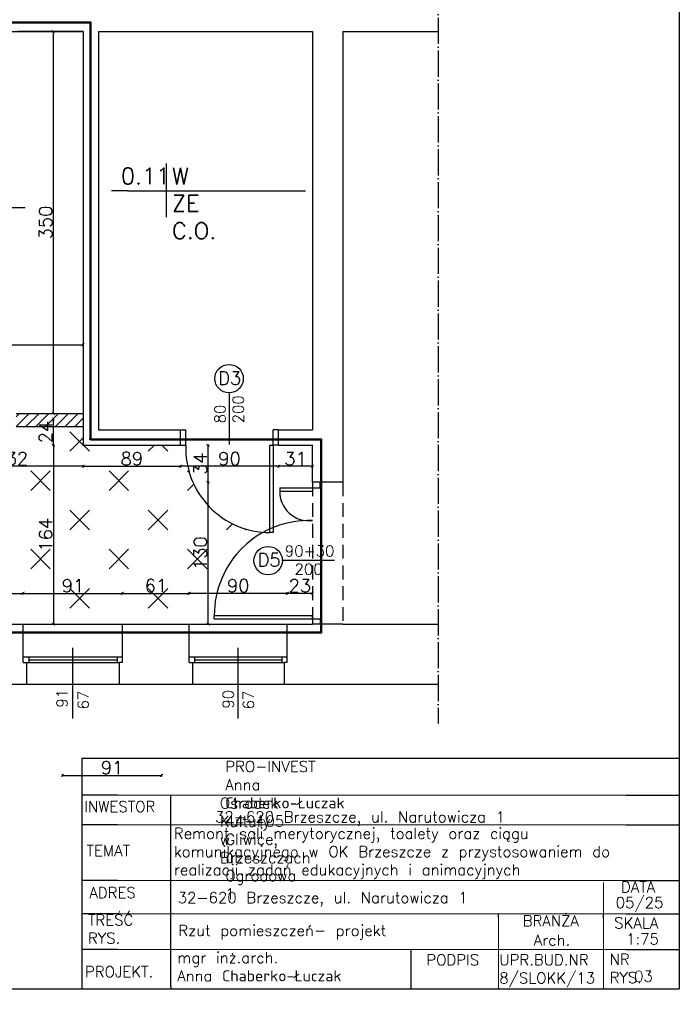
# Model space of a CAD drawing. Header units: millimetres. Extents: x -155361 to 49141, y -33787 to 6941.
# Tile 19 of 44: x -26194 to -25590, y 4365 to 5267. Entities that reach past the tile are written whole.
import ezdxf

# ---------------------------------------------------------------- set-up
doc = ezdxf.new("R2010")
doc.units = ezdxf.units.MM
doc.linetypes.add('ACAD_ISO04W100', pattern=[30, 24, -3, 0, -3])
doc.linetypes.add('DASHED', pattern=[19.05, 12.7, -6.35])
doc.layers.add('P', color=250, linetype='Continuous', lineweight=100)
doc.styles.add('Opisowy', font='txt.shx')
doc.styles.get("Standard").update_dxf_attribs({"font": 'txt.shx'})
doc.dimstyles.new('ISO-25', dxfattribs={"dimtxt": 12, "dimasz": 3, "dimexe": 1, "dimexo": 1, "dimgap": 1, "dimtad": 1, "dimdec": 0, "dimtxsty": 'Opisowy', "dimblk": 'ARCHTICK', "dimcen": 2.5, "dimadec": 0, "dimazin": 0, "dimtfac": 1, "dimtdec": 0, "dimtmove": 0, "dimatfit": 3, "dimldrblk": 'ARCHTICK', "dimfxl": 1, "dimfxlon": 1, "dimarcsym": 0})

# ---------------------------------------------------------------- blocks, each defined once
blk = doc.blocks.new('_ArchTick')
at = {"color": 0, "linetype": 'ByBlock', "const_width": 0.15}
blk.add_lwpolyline([(-0.5, -0.5), (0.5, 0.5)], dxfattribs=at)
blk = doc.blocks.new('*D11562')
at = {"color": 0, "lineweight": -2}
for p, q in [((-26267.9, 4859.07), (-26267.9, 4857.07)), ((-26135.9, 4858.07), (-26267.9, 4858.07)), ((-26135.9, 4859.07), (-26135.9, 4857.07))]:
    blk.add_line(p, q, dxfattribs=at)
at = {"layer": 'Defpoints', "color": 0}
for p in [(-26267.9, 4914.62), (-26135.9, 4914.62), (-26267.9, 4858.07)]:
    blk.add_point(p, dxfattribs=at)
at = {"color": 0, "lineweight": -2, "xscale": 3, "yscale": 3, "zscale": 3, "rotation": 180}
blk.add_blockref('_ArchTick', (-26267.9, 4858.07), dxfattribs=at)
at = {"color": 0, "lineweight": -2, "xscale": 3, "yscale": 3, "zscale": 3}
blk.add_blockref('_ArchTick', (-26135.9, 4858.07), dxfattribs=at)
at = {"color": 0, "insert": (-26201.9, 4865.07), "char_height": 12, "attachment_point": 5, "style": 'Opisowy'}
blk.add_mtext('132', dxfattribs=at)
blk = doc.blocks.new('*D11613')
at = {"color": 0, "lineweight": -2}
for p, q in [((-26245.93, 4740.69), (-26245.93, 4742.69)), ((-26245.93, 4741.69), (-26190.93, 4741.69)), ((-26190.93, 4740.69), (-26190.93, 4742.69))]:
    blk.add_line(p, q, dxfattribs=at)
at = {"layer": 'Defpoints', "color": 0}
for p in [(-26190.93, 4741.69), (-26245.93, 4707.94), (-26190.93, 4707.94)]:
    blk.add_point(p, dxfattribs=at)
at = {"color": 0, "lineweight": -2, "xscale": 3, "yscale": 3, "zscale": 3, "rotation": 180}
blk.add_blockref('_ArchTick', (-26245.93, 4741.69), dxfattribs=at)
at = {"color": 0, "lineweight": -2, "xscale": 3, "yscale": 3, "zscale": 3}
blk.add_blockref('_ArchTick', (-26190.93, 4741.69), dxfattribs=at)
at = {"color": 0, "insert": (-26218.43, 4748.69), "char_height": 12, "attachment_point": 5, "style": 'Opisowy'}
blk.add_mtext('55', dxfattribs=at)
blk = doc.blocks.new('*D11614')
at = {"color": 0, "lineweight": -2}
for p, q in [((-26190.93, 4740.69), (-26190.93, 4742.69)), ((-26190.93, 4741.69), (-26099.93, 4741.69)), ((-26099.93, 4740.69), (-26099.93, 4742.69))]:
    blk.add_line(p, q, dxfattribs=at)
at = {"layer": 'Defpoints', "color": 0}
for p in [(-26099.93, 4741.69), (-26190.93, 4713.18), (-26099.93, 4713.18)]:
    blk.add_point(p, dxfattribs=at)
at = {"color": 0, "lineweight": -2, "xscale": 3, "yscale": 3, "zscale": 3, "rotation": 180}
blk.add_blockref('_ArchTick', (-26190.93, 4741.69), dxfattribs=at)
at = {"color": 0, "lineweight": -2, "xscale": 3, "yscale": 3, "zscale": 3}
blk.add_blockref('_ArchTick', (-26099.93, 4741.69), dxfattribs=at)
at = {"color": 0, "insert": (-26145.43, 4748.69), "char_height": 12, "attachment_point": 5, "style": 'Opisowy'}
blk.add_mtext('91', dxfattribs=at)
blk = doc.blocks.new('*D11615')
at = {"color": 0, "lineweight": -2}
for p, q in [((-26099.93, 4740.69), (-26099.93, 4742.69)), ((-26099.93, 4741.69), (-26038.93, 4741.69)), ((-26038.93, 4740.69), (-26038.93, 4742.69))]:
    blk.add_line(p, q, dxfattribs=at)
at = {"layer": 'Defpoints', "color": 0}
for p in [(-26038.93, 4741.69), (-26099.93, 4711.87), (-26038.93, 4711.87)]:
    blk.add_point(p, dxfattribs=at)
at = {"color": 0, "lineweight": -2, "xscale": 3, "yscale": 3, "zscale": 3, "rotation": 180}
blk.add_blockref('_ArchTick', (-26099.93, 4741.69), dxfattribs=at)
at = {"color": 0, "lineweight": -2, "xscale": 3, "yscale": 3, "zscale": 3}
blk.add_blockref('_ArchTick', (-26038.93, 4741.69), dxfattribs=at)
at = {"color": 0, "insert": (-26069.43, 4748.69), "char_height": 12, "attachment_point": 5, "style": 'Opisowy'}
blk.add_mtext('61', dxfattribs=at)
blk = doc.blocks.new('*D11616')
at = {"color": 0, "lineweight": -2}
for p, q in [((-26038.93, 4740.69), (-26038.93, 4742.69)), ((-25948.93, 4741.69), (-26038.93, 4741.69)), ((-25948.93, 4740.69), (-25948.93, 4742.69))]:
    blk.add_line(p, q, dxfattribs=at)
at = {"layer": 'Defpoints', "color": 0}
for p in [(-26038.93, 4741.69), (-26038.93, 4713.37), (-25948.93, 4713.37)]:
    blk.add_point(p, dxfattribs=at)
at = {"color": 0, "lineweight": -2, "xscale": 3, "yscale": 3, "zscale": 3, "rotation": 180}
blk.add_blockref('_ArchTick', (-26038.93, 4741.69), dxfattribs=at)
at = {"color": 0, "lineweight": -2, "xscale": 3, "yscale": 3, "zscale": 3}
blk.add_blockref('_ArchTick', (-25948.93, 4741.69), dxfattribs=at)
at = {"color": 0, "insert": (-25993.93, 4748.69), "char_height": 12, "attachment_point": 5, "style": 'Opisowy'}
blk.add_mtext('90', dxfattribs=at)
blk = doc.blocks.new('*D11617')
at = {"color": 0, "lineweight": -2}
for p, q in [((-25948.93, 4740.69), (-25948.93, 4742.69)), ((-25925.93, 4741.69), (-25948.93, 4741.69)), ((-25925.93, 4740.69), (-25925.93, 4742.69))]:
    blk.add_line(p, q, dxfattribs=at)
at = {"layer": 'Defpoints', "color": 0}
for p in [(-25948.93, 4741.69), (-25948.93, 4720.89), (-25925.93, 4720.89)]:
    blk.add_point(p, dxfattribs=at)
at = {"color": 0, "lineweight": -2, "xscale": 3, "yscale": 3, "zscale": 3, "rotation": 180}
blk.add_blockref('_ArchTick', (-25948.93, 4741.69), dxfattribs=at)
at = {"color": 0, "lineweight": -2, "xscale": 3, "yscale": 3, "zscale": 3}
blk.add_blockref('_ArchTick', (-25925.93, 4741.69), dxfattribs=at)
at = {"color": 0, "insert": (-25937.43, 4748.69), "char_height": 12, "attachment_point": 5, "style": 'Opisowy'}
blk.add_mtext('23', dxfattribs=at)
blk = doc.blocks.new('*D11619')
at = {"color": 0, "lineweight": -2}
for p, q in [((-26164.44, 5256.41), (-26164.44, 5256.41)), ((-26163.44, 5256.41), (-26163.44, 4906.41)), ((-26164.44, 4906.41), (-26164.44, 4906.41))]:
    blk.add_line(p, q, dxfattribs=at)
at = {"layer": 'Defpoints', "color": 0}
for p in [(-26163.44, 5256.41), (-26163.44, 4906.41), (-26163.44, 4906.41)]:
    blk.add_point(p, dxfattribs=at)
at = {"color": 0, "lineweight": -2, "xscale": 3, "yscale": 3, "zscale": 3}
for p, rotation in [((-26163.44, 5256.41), 90), ((-26163.44, 4906.41), -90.00000000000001)]:
    blk.add_blockref('_ArchTick', p, dxfattribs=dict(at, rotation=rotation))
at = {"color": 0, "insert": (-26170.44, 5081.41), "char_height": 12, "attachment_point": 5, "rotation": 90, "style": 'Opisowy'}
blk.add_mtext('350', dxfattribs=at)
blk = doc.blocks.new('*D11620')
at = {"color": 0, "lineweight": -2}
for p, q in [((-26164.35, 4901.41), (-26164.35, 4901.41)), ((-26163.35, 4877.41), (-26163.35, 4901.41)), ((-26164.35, 4877.41), (-26164.35, 4877.41))]:
    blk.add_line(p, q, dxfattribs=at)
at = {"layer": 'Defpoints', "color": 0}
for p in [(-26163.35, 4901.41), (-26163.35, 4901.41), (-26163.35, 4877.41)]:
    blk.add_point(p, dxfattribs=at)
at = {"color": 0, "lineweight": -2, "xscale": 3, "yscale": 3, "zscale": 3}
for p, rotation in [((-26163.35, 4901.41), 90), ((-26163.35, 4877.41), -90.00000000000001)]:
    blk.add_blockref('_ArchTick', p, dxfattribs=dict(at, rotation=rotation))
at = {"color": 0, "insert": (-26170.35, 4889.41), "char_height": 12, "attachment_point": 5, "rotation": 90, "style": 'Opisowy'}
blk.add_mtext('24', dxfattribs=at)
blk = doc.blocks.new('*D11621')
at = {"color": 0, "lineweight": -2}
for p, q in [((-26162.35, 4877.41), (-26164.35, 4877.41)), ((-26163.35, 4877.41), (-26163.35, 4713.41)), ((-26162.35, 4713.41), (-26164.35, 4713.41))]:
    blk.add_line(p, q, dxfattribs=at)
at = {"layer": 'Defpoints', "color": 0}
for p in [(-26135.93, 4877.41), (-26163.35, 4713.41), (-26135.93, 4713.41)]:
    blk.add_point(p, dxfattribs=at)
at = {"color": 0, "lineweight": -2, "xscale": 3, "yscale": 3, "zscale": 3}
for p, rotation in [((-26163.35, 4877.41), 90), ((-26163.35, 4713.41), -90.00000000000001)]:
    blk.add_blockref('_ArchTick', p, dxfattribs=dict(at, rotation=rotation))
at = {"color": 0, "insert": (-26170.35, 4795.41), "char_height": 12, "attachment_point": 5, "rotation": 90, "style": 'Opisowy'}
blk.add_mtext('164', dxfattribs=at)
blk = doc.blocks.new('*D11622')
at = {"color": 0, "lineweight": -2}
for p, q in [((-26020.68, 4877.41), (-26022.68, 4877.41)), ((-26021.68, 4877.41), (-26021.68, 4843.41)), ((-26020.68, 4843.41), (-26022.68, 4843.41))]:
    blk.add_line(p, q, dxfattribs=at)
at = {"layer": 'Defpoints', "color": 0}
for p in [(-25971.29, 4877.41), (-26021.68, 4843.41), (-25971.29, 4843.41)]:
    blk.add_point(p, dxfattribs=at)
at = {"color": 0, "lineweight": -2, "xscale": 3, "yscale": 3, "zscale": 3}
for p, rotation in [((-26021.68, 4877.41), 90), ((-26021.68, 4843.41), -90.00000000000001)]:
    blk.add_blockref('_ArchTick', p, dxfattribs=dict(at, rotation=rotation))
at = {"color": 0, "insert": (-26028.68, 4860.41), "char_height": 12, "attachment_point": 5, "rotation": 90, "style": 'Opisowy'}
blk.add_mtext('34', dxfattribs=at)
blk = doc.blocks.new('*D11623')
at = {"color": 0, "lineweight": -2}
for p, q in [((-26020.68, 4843.41), (-26022.68, 4843.41)), ((-26021.68, 4843.41), (-26021.68, 4713.41)), ((-26020.68, 4713.41), (-26022.68, 4713.41))]:
    blk.add_line(p, q, dxfattribs=at)
at = {"layer": 'Defpoints', "color": 0}
for p in [(-25971.29, 4843.41), (-26021.68, 4713.41), (-25971.29, 4713.41)]:
    blk.add_point(p, dxfattribs=at)
at = {"color": 0, "lineweight": -2, "xscale": 3, "yscale": 3, "zscale": 3}
for p, rotation in [((-26021.68, 4843.41), 90), ((-26021.68, 4713.41), -90.00000000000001)]:
    blk.add_blockref('_ArchTick', p, dxfattribs=dict(at, rotation=rotation))
at = {"color": 0, "insert": (-26028.68, 4778.41), "char_height": 12, "attachment_point": 5, "rotation": 90, "style": 'Opisowy'}
blk.add_mtext('130', dxfattribs=at)
blk = doc.blocks.new('*D11653')
at = {"color": 0, "lineweight": -2}
for p, q in [((-26376.93, 4968.19), (-26376.93, 4970.19)), ((-26135.93, 4968.19), (-26135.93, 4970.19)), ((-26376.93, 4969.19), (-26135.93, 4969.19))]:
    blk.add_line(p, q, dxfattribs=at)
at = {"layer": 'Defpoints', "color": 0}
for p in [(-26135.93, 4969.19), (-26376.93, 4907.26), (-26135.93, 4907.26)]:
    blk.add_point(p, dxfattribs=at)
at = {"color": 0, "lineweight": -2, "xscale": 3, "yscale": 3, "zscale": 3, "rotation": 180}
blk.add_blockref('_ArchTick', (-26376.93, 4969.19), dxfattribs=at)
at = {"color": 0, "lineweight": -2, "xscale": 3, "yscale": 3, "zscale": 3}
blk.add_blockref('_ArchTick', (-26135.93, 4969.19), dxfattribs=at)
at = {"color": 0, "insert": (-26256.43, 4976.19), "char_height": 12, "attachment_point": 5, "style": 'Opisowy'}
blk.add_mtext('241', dxfattribs=at)
blk = doc.blocks.new('*D11654')
at = {"color": 0, "lineweight": -2}
for p, q in [((-26155.09, 4573.96), (-26155.09, 4575.96)), ((-26155.09, 4574.96), (-26064.09, 4574.96)), ((-26064.09, 4573.96), (-26064.09, 4575.96))]:
    blk.add_line(p, q, dxfattribs=at)
at = {"layer": 'Defpoints', "color": 0}
for p in [(-26064.09, 4574.96), (-26155.09, 4546.45), (-26064.09, 4546.45)]:
    blk.add_point(p, dxfattribs=at)
at = {"color": 0, "lineweight": -2, "xscale": 3, "yscale": 3, "zscale": 3, "rotation": 180}
blk.add_blockref('_ArchTick', (-26155.09, 4574.96), dxfattribs=at)
at = {"color": 0, "lineweight": -2, "xscale": 3, "yscale": 3, "zscale": 3}
blk.add_blockref('_ArchTick', (-26064.09, 4574.96), dxfattribs=at)
at = {"color": 0, "insert": (-26109.59, 4581.96), "char_height": 12, "attachment_point": 5, "style": 'Opisowy'}
blk.add_mtext('91', dxfattribs=at)
blk = doc.blocks.new('*D11658')
at = {"color": 0, "lineweight": -2}
for p, q in [((-26135.93, 4859.07), (-26135.93, 4857.07)), ((-26135.93, 4858.07), (-26046.93, 4858.07)), ((-26046.93, 4859.07), (-26046.93, 4857.07))]:
    blk.add_line(p, q, dxfattribs=at)
at = {"layer": 'Defpoints', "color": 0}
for p in [(-26135.93, 4877.41), (-26046.93, 4877.41), (-26046.93, 4858.07)]:
    blk.add_point(p, dxfattribs=at)
at = {"color": 0, "lineweight": -2, "xscale": 3, "yscale": 3, "zscale": 3, "rotation": 180}
blk.add_blockref('_ArchTick', (-26135.93, 4858.07), dxfattribs=at)
at = {"color": 0, "lineweight": -2, "xscale": 3, "yscale": 3, "zscale": 3}
blk.add_blockref('_ArchTick', (-26046.93, 4858.07), dxfattribs=at)
at = {"color": 0, "insert": (-26091.43, 4865.07), "char_height": 12, "attachment_point": 5, "style": 'Opisowy'}
blk.add_mtext('89', dxfattribs=at)
blk = doc.blocks.new('*D11659')
at = {"color": 0, "lineweight": -2}
for p, q in [((-26046.93, 4859.07), (-26046.93, 4857.07)), ((-25956.93, 4858.07), (-26046.93, 4858.07)), ((-25956.93, 4859.07), (-25956.93, 4857.07))]:
    blk.add_line(p, q, dxfattribs=at)
at = {"layer": 'Defpoints', "color": 0}
for p in [(-26046.93, 4877.41), (-25956.93, 4877.41), (-26046.93, 4858.07)]:
    blk.add_point(p, dxfattribs=at)
at = {"color": 0, "lineweight": -2, "xscale": 3, "yscale": 3, "zscale": 3, "rotation": 180}
blk.add_blockref('_ArchTick', (-26046.93, 4858.07), dxfattribs=at)
at = {"color": 0, "lineweight": -2, "xscale": 3, "yscale": 3, "zscale": 3}
blk.add_blockref('_ArchTick', (-25956.93, 4858.07), dxfattribs=at)
at = {"color": 0, "insert": (-26001.93, 4865.07), "char_height": 12, "attachment_point": 5, "style": 'Opisowy'}
blk.add_mtext('90', dxfattribs=at)
blk = doc.blocks.new('*D11660')
at = {"color": 0, "lineweight": -2}
for p, q in [((-25956.93, 4859.07), (-25956.93, 4857.07)), ((-25925.93, 4858.07), (-25956.93, 4858.07)), ((-25925.93, 4859.07), (-25925.93, 4857.07))]:
    blk.add_line(p, q, dxfattribs=at)
at = {"layer": 'Defpoints', "color": 0}
for p in [(-25956.93, 4877.41), (-25925.93, 4877.41), (-25956.93, 4858.07)]:
    blk.add_point(p, dxfattribs=at)
at = {"color": 0, "lineweight": -2, "xscale": 3, "yscale": 3, "zscale": 3, "rotation": 180}
blk.add_blockref('_ArchTick', (-25956.93, 4858.07), dxfattribs=at)
at = {"color": 0, "lineweight": -2, "xscale": 3, "yscale": 3, "zscale": 3}
blk.add_blockref('_ArchTick', (-25925.93, 4858.07), dxfattribs=at)
at = {"color": 0, "insert": (-25941.43, 4865.07), "char_height": 12, "attachment_point": 5, "style": 'Opisowy'}
blk.add_mtext('31', dxfattribs=at)

msp = doc.modelspace()

# ---------------------------------------------------------------- hatches: boundary and pattern name
h = msp.add_hatch()
h.set_pattern_fill('CROSS', color=256, scale=2, style=0)
h.set_pattern_definition([(45, (-1326.827, 5769.8), (-35.92102, 35.92102), [25.4, -25.4]), (135, (-1308.87, 5769.8), (-35.92102, -35.92102), [25.4, -25.4])])
h.paths.add_polyline_path([(-26956, 5156.41, 0.425207), (-26874.27, 5235.14), (-26874.27, 5238.14), (-26956, 5238.14), (-26956, 5241.14), (-26941.93, 5241.14), (-26936.33, 5241.14), (-26936.33, 5276.41), (-26804.93, 5276.41), (-26804.93, 5257.41), (-26777.05, 5257.41), (-26712.05, 5257.41), (-26692.93, 5257.41), (-26692.93, 4827.41), (-26651.93, 4827.41), (-26651.93, 4894.41), (-26645.36, 4894.41), (-26645.36, 4827.41), (-26645.36, 4713.41), (-26651.93, 4713.41), (-26651.93, 4732.41), (-26692.93, 4732.41), (-26692.93, 4713.41), (-26941.93, 4713.41), (-26941.93, 4729.41), (-26956, 4729.41), (-26956, 4732.41), (-26872, 4732.41), (-26872, 4735.41, 0.403604), (-26956, 4816.41), (-26956, 4819.41), (-26941.93, 4819.41), (-26941.93, 4827.41), (-26816.93, 4827.41), (-26812.01, 4827.41), (-26810.93, 4827.41), (-26804.93, 4827.41), (-26804.93, 5154.41), (-26810.93, 5154.41), (-26812.01, 5154.41), (-26816.93, 5154.41), (-26956, 5154.41)])
h.paths.add_polyline_path([(-26856.12, 5196.38), (-26840.46, 5180.93), (-26840.46, 5196.38)], flags=16)
h.paths.add_polyline_path([(-26637.7, 4894.41), (-26498.93, 4894.41), (-26493.93, 4894.41, 0.424176), (-26406.93, 4804.41), (-26403.93, 4804.41), (-26403.93, 4894.41), (-26398.93, 4894.41), (-26287.43, 4894.41), (-26282.43, 4894.41), (-26282.43, 4906.41), (-26240.25, 4906.41), (-26205.43, 4906.41), (-26202.43, 4906.41), (-26202.43, 4894.41), (-26197.43, 4894.41), (-26135.93, 4894.41), (-26135.93, 4877.41), (-26046.93, 4877.41), (-26041.93, 4877.41, 0.40263), (-25970.91, 4797.65, 0.273252), (-26015.93, 4721.41), (-26015.93, 4718.41), (-25925.93, 4718.41), (-25925.93, 4713.41), (-25948.93, 4713.41), (-26038.93, 4713.41), (-26099.93, 4713.41), (-26113.24, 4713.41), (-26190.93, 4713.41), (-26245.93, 4713.41), (-26343.93, 4713.41), (-26395.93, 4713.41), (-26489.93, 4713.41), (-26637.7, 4713.41), (-26637.7, 4827.41)])
h.paths.add_polyline_path([(-26270.05, 4809.87), (-26254.39, 4794.42), (-26254.39, 4809.87)], flags=16)
h.paths.add_polyline_path([(-26637.7, 4965.88), (-26637.7, 4971.37), (-26611.19, 4971.37, 0.414214), (-26596.48, 4986.09, -0.081982), (-26596.48, 5022.65, 0.414214), (-26611.19, 5037.37), (-26637.7, 5037.37), (-26637.7, 5042.87), (-26581.92, 5042.86), (-26581.92, 5044.36), (-26581.92, 5045.86), (-26637.7, 5045.87), (-26637.7, 5093.92), (-26561.93, 5093.92), (-26561.93, 5183.92), (-26507.96, 5183.92), (-26507.96, 5109.11), (-26507.96, 5104.11), (-26506.43, 5104.11), (-26504.9, 5104.11), (-26504.9, 5109.11), (-26504.9, 5183.92), (-26486.6, 5183.92), (-26486.61, 5150.9), (-26486.61, 5130.9, 1), (-26450.61, 5130.9), (-26450.61, 5150.99), (-26450.6, 5183.92), (-26432.47, 5183.92), (-26432.47, 5109.2), (-26432.47, 5104.2), (-26430.93, 5104.2), (-26429.4, 5104.2), (-26429.4, 5109.2), (-26429.4, 5183.92), (-26388.93, 5183.92), (-26388.93, 4906.41), (-26398.93, 4906.41), (-26403.93, 4906.41), (-26403.93, 4894.41), (-26406.93, 4894.41), (-26406.93, 4804.41, -0.424176), (-26493.93, 4894.41), (-26493.93, 4906.41), (-26498.93, 4906.41), (-26501.96, 4906.41), (-26501.93, 4956.41), (-26551.93, 4956.41), (-26551.93, 4906.41), (-26637.7, 4906.41), (-26637.7, 4962.88), (-26581.92, 4962.87), (-26581.92, 4964.37), (-26581.92, 4965.87)])
h.paths.add_polyline_path([(-26436.4, 4943.99, -0.41467), (-26449.44, 4930.96, -2.411557)], flags=16)
h.paths.add_polyline_path([(-26884.93, 5405.41), (-26804.93, 5405.41), (-26804.93, 5408.41), (-26790.96, 5408.41), (-26790.96, 5411.3), (-26790.96, 5416.41), (-26683.93, 5416.41), (-26677.93, 5416.41), (-26533.93, 5416.41), (-26533.93, 5296.41), (-26677.93, 5296.41), (-26683.93, 5296.41), (-26715.83, 5296.41), (-26715.83, 5306.41, 1), (-26755.83, 5306.41), (-26755.83, 5296.41), (-26790.93, 5296.41), (-26790.93, 5322.41), (-26790.93, 5326.41), (-26804.93, 5326.41, -0.417903)])
h.paths.add_polyline_path([(-26823.49, 5369.88, -880.138921), (-26823.49, 5369.93, -0.001136)], flags=16)
h.paths.add_polyline_path([(-26804.93, 5276.41), (-26804.93, 5326.41, -0.417903), (-26884.93, 5405.41), (-26884.93, 5408.41), (-26804.93, 5408.41), (-26804.93, 5411.41), (-26804.93, 5431.41), (-26936.33, 5431.41), (-26936.33, 5297.41), (-26936.33, 5276.41)])
h.paths.add_polyline_path([(-26804.93, 5456.41), (-26804.93, 5577.41), (-26886.4, 5577.41, -0.159236), (-26941.93, 5559.27), (-26941.93, 5556.27), (-26936.33, 5556.27), (-26936.33, 5456.41)])
h.paths.add_polyline_path([(-26936.33, 5656.27), (-26941.93, 5656.27), (-26941.93, 5653.27), (-26847.93, 5653.27), (-26847.93, 5650.27, -0.135694), (-26862.85, 5602.41), (-26804.93, 5602.41), (-26804.93, 5667.41), (-26804.93, 5670.41, -0.324312), (-26883.94, 5723.41), (-26936.33, 5723.41)])
h.paths.add_polyline_path([(-26955.9, 5605.59), (-26955.86, 5653.27), (-26941.93, 5653.27), (-26941.93, 5650.27), (-26847.93, 5650.27, -0.135694), (-26862.85, 5602.41), (-26911.26, 5602.41, 0.056797), (-26910.98, 5604.83, 0.965246), (-26932.43, 5605.59)])
h.paths.add_polyline_path([(-26936.33, 5431.41), (-26804.93, 5431.41), (-26804.93, 5456.41), (-26936.33, 5456.41)])
h.paths.add_polyline_path([(-26955.92, 5577.41), (-26955.9, 5602.41), (-26932.18, 5602.41, 0.795396), (-26911.26, 5602.41), (-26862.85, 5602.41, -0.092069), (-26886.4, 5577.41)])
h.paths.add_polyline_path([(-26804.93, 5577.41), (-26804.93, 5602.41), (-26862.85, 5602.41, -0.092069), (-26886.4, 5577.41)])
h.paths.add_polyline_path([(-26218.9, 4874.07), (-26218.9, 4856.07), (-26184.9, 4856.07), (-26184.9, 4874.07)], flags=8)
h.paths.add_polyline_path([(-26156.43, 4757.69), (-26156.43, 4739.69), (-26134.43, 4739.69), (-26134.43, 4757.69)], flags=8)
h.paths.add_polyline_path([(-26179.35, 4876.41), (-26161.35, 4876.41), (-26161.35, 4902.41), (-26179.35, 4902.41)], flags=24)
h.paths.add_polyline_path([(-26890.43, 5676.25), (-26890.43, 5658.25), (-26856.43, 5658.25), (-26856.43, 5676.25)], flags=24)
h.paths.add_polyline_path([(-26328.88, 4874.07), (-26328.88, 4856.07), (-26302.88, 4856.07), (-26302.88, 4874.07)], flags=8)
h.paths.add_polyline_path([(-26763.9, 4874.07), (-26763.9, 4856.07), (-26733.9, 4856.07), (-26733.9, 4874.07)], flags=8)
h.paths.add_polyline_path([(-26526.88, 4874.07), (-26526.88, 4856.07), (-26488.88, 4856.07), (-26488.88, 4874.07)], flags=24)
h.paths.add_polyline_path([(-26272.53, 4832.95), (-26272.53, 4810.45), (-26255.03, 4810.45), (-26255.03, 4832.95)], flags=8)
h.paths.add_polyline_path([(-26858.6, 5219.46), (-26858.6, 5196.96), (-26841.1, 5196.96), (-26841.1, 5219.46)], flags=8)
h.paths.add_polyline_path([(-26813.74, 5390.03), (-26813.74, 5350.03), (-26777.08, 5350.03), (-26777.08, 5390.03)], flags=8)
h.paths.add_polyline_path([(-26770.64, 5396.3), (-26752.64, 5396.3), (-26752.64, 5410.3), (-26770.64, 5410.3)], flags=8)
h.paths.add_polyline_path([(-26770.64, 4711.91), (-26752.64, 4711.91), (-26752.64, 4733.91), (-26770.64, 4733.91)], flags=24)
h.paths.add_polyline_path([(-26770.64, 5296.41), (-26752.64, 5296.41), (-26752.64, 5322.41), (-26770.64, 5322.41)], flags=24)
h.paths.add_polyline_path([(-26770.64, 4766.91), (-26752.64, 4766.91), (-26752.64, 4792.91), (-26770.64, 4792.91)], flags=8)
h.paths.add_polyline_path([(-26770.64, 5353.86), (-26752.64, 5353.86), (-26752.64, 5379.86), (-26770.64, 5379.86)], flags=8)
h.paths.add_polyline_path([(-26770.64, 5024.41), (-26752.64, 5024.41), (-26752.64, 5060.41), (-26770.64, 5060.41)], flags=8)
h.paths.add_polyline_path([(-26836.43, 4759), (-26836.43, 4741), (-26798.43, 4741), (-26798.43, 4759)], flags=8)
h.paths.add_polyline_path([(-26231.43, 4757.69), (-26231.43, 4739.69), (-26205.43, 4739.69), (-26205.43, 4757.69)], flags=8)
h.paths.add_polyline_path([(-26382.93, 4757.69), (-26382.93, 4739.69), (-26356.93, 4739.69), (-26356.93, 4757.69)], flags=8)
h.paths.add_polyline_path([(-26587.93, 4757.69), (-26587.93, 4739.69), (-26553.93, 4739.69), (-26553.93, 4757.69)], flags=8)
h.paths.add_polyline_path([(-26307.93, 4757.69), (-26307.93, 4739.69), (-26281.93, 4739.69), (-26281.93, 4757.69)], flags=8)
h.paths.add_polyline_path([(-26455.93, 4757.69), (-26455.93, 4739.69), (-26429.93, 4739.69), (-26429.93, 4757.69)], flags=8)
h.paths.add_polyline_path([(-26848.93, 5378.73), (-26848.93, 5360.73), (-26822.93, 5360.73), (-26822.93, 5378.73)], flags=8)
h.paths.add_polyline_path([(-26080.43, 4757.69), (-26080.43, 4739.69), (-26058.43, 4739.69), (-26058.43, 4757.69)], flags=8)
h.paths.add_polyline_path([(-26529.72, 4806.12), (-26529.72, 4783.62), (-26494.72, 4783.62), (-26494.72, 4806.12)], flags=8)
h.paths.add_polyline_path([(-26476.17, 4806.26), (-26476.17, 4783.76), (-26313.67, 4783.76), (-26313.67, 4806.26)], flags=8)
h.paths.add_polyline_path([(-26179.35, 4778.41), (-26161.35, 4778.41), (-26161.35, 4812.41), (-26179.35, 4812.41)], flags=8)
h.paths.add_polyline_path([(-26858.76, 5529.08), (-26858.76, 5506.58), (-26841.26, 5506.58), (-26841.26, 5529.08)], flags=24)
h.paths.add_polyline_path([(-26037.68, 4762.41), (-26019.68, 4762.41), (-26019.68, 4794.41), (-26037.68, 4794.41)], flags=8)
h.paths.add_polyline_path([(-26763.93, 5188.71), (-26763.93, 5170.71), (-26733.93, 5170.71), (-26733.93, 5188.71)], flags=8)
h.paths.add_polyline_path([(-26476.7, 4781.85), (-26476.7, 4755.6), (-26380.45, 4755.6), (-26380.45, 4781.85)], flags=8)
h.paths.add_polyline_path([(-26888.43, 5528.32), (-26888.43, 5505.82), (-26853.43, 5505.82), (-26853.43, 5528.32)], flags=24)
h.paths.add_polyline_path([(-26834.88, 5528.46), (-26834.88, 5505.96), (-26672.38, 5505.96), (-26672.38, 5528.46)], flags=24)
h.paths.add_polyline_path([(-26890.43, 5188.71), (-26890.43, 5170.71), (-26856.43, 5170.71), (-26856.43, 5188.71)], flags=8)
h.paths.add_polyline_path([(-26496.25, 4806.17), (-26496.25, 4783.67), (-26478.75, 4783.67), (-26478.75, 4806.17)], flags=8)
h.paths.add_polyline_path([(-26749.15, 5402.44), (-26749.15, 5379.94), (-26706.65, 5379.94), (-26706.65, 5402.44)], flags=8)
h.paths.add_polyline_path([(-26837.28, 5505.38), (-26837.28, 5479.13), (-26741.03, 5479.13), (-26741.03, 5505.38)], flags=24)
h.paths.add_polyline_path([(-26739.09, 5340.41), (-26721.09, 5340.41), (-26721.09, 5372.41), (-26739.09, 5372.41)], flags=8)
h.paths.add_polyline_path([(-26700.29, 5375.61), (-26700.29, 5349.36), (-26621.54, 5349.36), (-26621.54, 5375.61)], flags=8)
h.paths.add_polyline_path([(-26972.97, 5625.79), (-26972.97, 5585.79), (-26936.3, 5585.79), (-26936.3, 5625.79)], flags=24)
h.paths.add_polyline_path([(-26260.2, 4890.72), (-26220.2, 4890.72), (-26220.2, 4927.38), (-26260.2, 4927.38)], flags=24)
h.paths.add_polyline_path([(-26681.43, 5331.12), (-26681.43, 5313.12), (-26643.43, 5313.12), (-26643.43, 5331.12)], flags=8)
h.paths.add_polyline_path([(-26469.14, 4886.03), (-26429.14, 4886.03), (-26429.14, 4922.7), (-26469.14, 4922.7)], flags=8)
h.paths.add_polyline_path([(-26556.57, 5088.39), (-26556.57, 5065.89), (-26511.57, 5065.89), (-26511.57, 5088.39)], flags=8)
h.paths.add_polyline_path([(-26462.28, 4953.12), (-26462.28, 4935.12), (-26436.28, 4935.12), (-26436.28, 4953.12)], flags=8)
h.paths.add_polyline_path([(-26539.43, 4985.19), (-26539.43, 4967.19), (-26501.43, 4967.19), (-26501.43, 4985.19)], flags=8)
h.paths.add_polyline_path([(-26492.46, 5088.55), (-26492.46, 5066.05), (-26454.96, 5066.05), (-26454.96, 5088.55)], flags=8)
h.paths.add_polyline_path([(-26510.87, 5064.32), (-26510.87, 5038.07), (-26429.62, 5038.07), (-26429.62, 5064.32)], flags=8)
h.paths.add_polyline_path([(-26587.1, 5025.95), (-26569.1, 5025.95), (-26569.1, 5063.95), (-26587.1, 5063.95)], flags=24)
h.paths.add_polyline_path([(-26696.69, 5403.18), (-26696.69, 5380.68), (-26594.19, 5380.68), (-26594.19, 5403.18)], flags=8)
h.paths.add_polyline_path([(-26541.67, 5030.04), (-26541.67, 5000.04), (-26426.67, 5000.04), (-26426.67, 5030.04)], flags=8)
h.paths.add_polyline_path([(-26546.45, 4847.16), (-26546.45, 4817.16), (-26431.45, 4817.16), (-26431.45, 4847.16)], flags=24)
h.paths.add_polyline_path([(-26104.43, 4874.07), (-26104.43, 4856.07), (-26078.43, 4856.07), (-26078.43, 4874.07)], flags=8)
h.paths.add_polyline_path([(-26838.46, 5217.64), (-26838.46, 5195.14), (-26793.46, 5195.14), (-26793.46, 5217.64)], flags=8)
h.paths.add_polyline_path([(-26252.39, 4831.13), (-26252.39, 4808.63), (-26207.39, 4808.63), (-26207.39, 4831.13)], flags=8)
for points in [[(-26129.93, 5264.17), (-26129.93, 5265.17), (-26510.91, 5265.17), (-26510.91, 5264.17)], [(-26129.93, 4883.27), (-26129.93, 4882.27), (-26128.93, 4882.27), (-26128.93, 4883.27), (-26128.93, 5265.17), (-26129.93, 5265.17)], [(-26041.93, 4882.27), (-26041.93, 4883.27), (-26128.93, 4883.27), (-26128.93, 4882.27)]]:
    msp.add_hatch(color=1).paths.add_polyline_path(points)
h = msp.add_hatch()
h.set_pattern_fill('ANSI31', color=256, scale=2, style=0)
h.set_pattern_definition([(45, (-1308.869, 5769.798), (-4.490128, 4.490128), [])])
h.paths.add_polyline_path([(-26388.93, 4906.41), (-26398.93, 4906.41), (-26398.93, 4894.41), (-26287.43, 4894.41), (-26287.43, 4906.41), (-26376.93, 4906.41), (-26376.93, 5195.92), (-26388.93, 5195.92), (-26388.93, 5183.92)])
h.paths.add_polyline_path([(-26498.93, 4894.41), (-26498.93, 4906.41), (-26501.96, 4906.41), (-26551.93, 4906.41), (-26637.7, 4906.41), (-26637.7, 4894.41)])
h.paths.add_polyline_path([(-26135.93, 4894.41), (-26135.93, 4901.41), (-26135.93, 4906.41), (-26197.43, 4906.41), (-26197.43, 4894.41)])
h.paths.add_polyline_path([(-26637.7, 4894.41), (-26637.7, 4906.41), (-26645.36, 4906.41), (-26645.36, 4894.41)])
h.paths.add_polyline_path([(-26651.93, 4901.41), (-26651.93, 4894.41), (-26645.36, 4894.41), (-26645.36, 4906.41), (-26651.93, 4906.41)])
h.paths.add_polyline_path([(-26179.35, 4876.41), (-26161.35, 4876.41), (-26161.35, 4902.41), (-26179.35, 4902.41)], flags=24)
h = msp.add_hatch(color=1)
h.paths.add_polyline_path([(-25956.93, 4882.27), (-25918.48, 4882.27), (-25918.48, 4883.27), (-25956.93, 4883.27)])
h.paths.add_polyline_path([(-26002.3, 4882.27), (-25959.93, 4882.27), (-25959.93, 4883.27), (-26002.3, 4883.27)])
h.paths.add_polyline_path([(-26044.99, 4882.27), (-26002.3, 4882.27), (-26002.3, 4883.27), (-26044.99, 4883.27)])
h.paths.add_polyline_path([(-25959.93, 4882.27), (-25956.93, 4882.27), (-25956.93, 4883.27), (-25959.93, 4883.27)])
h.paths.add_polyline_path([(-26046.93, 4882.27), (-26044.99, 4882.27), (-26044.99, 4883.27), (-26046.93, 4883.27)])
h = msp.add_hatch(color=1)
h.paths.add_polyline_path([(-25917.48, 4772.22), (-25917.48, 4843.41), (-25918.48, 4843.41), (-25918.48, 4772.22)])
h.paths.add_polyline_path([(-25918.48, 4713.41), (-25917.48, 4713.41), (-25917.48, 4772.22), (-25918.48, 4772.22)])
h.paths.add_polyline_path([(-25918.48, 4843.41), (-25917.48, 4843.41), (-25917.48, 4883.27), (-25918.48, 4883.27)])
h.paths.add_polyline_path([(-25917.48, 4706.27), (-25917.48, 4713.41), (-25918.48, 4713.41), (-25918.48, 4706.27)])
h.paths.add_polyline_path([(-25957.87, 4792.19), (-25957.87, 4752.19), (-25901.2, 4752.19), (-25901.2, 4792.19)], flags=24)
h.paths.add_polyline_path([(-25957.87, 4792.19), (-25957.87, 4752.19), (-25901.2, 4752.19), (-25901.2, 4792.19)], flags=24)
h = msp.add_hatch(color=1)
h.paths.add_polyline_path([(-26343.93, 4705.27), (-26245.93, 4705.27), (-26245.93, 4706.27), (-26343.93, 4706.27)])
h.paths.add_polyline_path([(-26190.93, 4705.27), (-26099.93, 4705.27), (-26099.93, 4706.27), (-26190.93, 4706.27)])
h.paths.add_polyline_path([(-26038.93, 4705.27), (-25948.93, 4705.27), (-25948.93, 4706.27), (-26038.93, 4706.27)])
h.paths.add_polyline_path([(-26099.93, 4705.27), (-26038.93, 4705.27), (-26038.93, 4706.27), (-26099.93, 4706.27)])
h.paths.add_polyline_path([(-26245.93, 4705.27), (-26190.93, 4705.27), (-26190.93, 4706.27), (-26245.93, 4706.27)])
h.paths.add_polyline_path([(-26395.93, 4705.27), (-26343.93, 4705.27), (-26343.93, 4706.27), (-26395.93, 4706.27)])
h.paths.add_polyline_path([(-25948.93, 4705.27), (-25917.48, 4705.27), (-25917.48, 4706.27), (-25948.93, 4706.27)])

# ---------------------------------------------------------------- linework, layer by layer
for p, q in [((-25589.66, 6940.29), (-25589.66, 4379.5)), ((-26651.93, 5256.41), (-26135.93, 5256.41)), ((-26135.93, 5256.41), (-26195.93, 5256.41)), ((-26135.93, 5256.41), (-26135.93, 4906.41)), ((-26121.93, 5256.41), (-26121.93, 4906.41)), ((-26121.93, 5256.41), (-25925.93, 5256.41)), ((-25925.93, 5256.41), (-25925.93, 4891.41)), ((-25897.93, 5256.41), (-25897.93, 4843.41)), ((-25897.93, 5256.41), (-25810.7, 5256.41)), ((-26060.02, 5135.6), (-26060.02, 5086.23)), ((-26094.97, 5110.56), (-26110.07, 5110.56)), ((-26094.97, 5110.56), (-25932.17, 5110.56)), ((-26352.01, 5095), (-26189.21, 5095)), ((-26002.3, 4925.39), (-26002.3, 4878)), ((-26197.43, 4906.41), (-26135.93, 4906.41)), ((-26135.93, 4906.41), (-26135.93, 4901.41)), ((-26135.93, 4901.41), (-26135.93, 4877.41)), ((-26121.93, 4906.41), (-26121.93, 4891.41)), ((-26197.43, 4894.41), (-26135.93, 4894.41)), ((-26121.93, 4891.41), (-26046.93, 4891.41)), ((-26046.93, 4877.41), (-26046.93, 4891.41)), ((-26046.93, 4891.41), (-26041.93, 4891.41)), ((-26041.93, 4877.41), (-26041.93, 4891.41)), ((-25961.93, 4877.41), (-25961.93, 4891.41)), ((-25956.93, 4891.41), (-25961.93, 4891.41)), ((-25956.93, 4877.41), (-25956.93, 4891.41)), ((-25956.93, 4891.41), (-25925.93, 4891.41)), ((-26135.93, 4877.41), (-26046.93, 4877.41)), ((-26046.93, 4877.41), (-26041.93, 4877.41)), ((-25964.92, 4797.41), (-25964.92, 4877.41)), ((-25964.92, 4877.41), (-25961.93, 4877.41)), ((-25961.93, 4877.41), (-25961.93, 4797.41)), ((-25956.93, 4877.41), (-25961.93, 4877.41)), ((-25956.93, 4877.41), (-25925.93, 4877.41)), ((-25925.93, 4843.41), (-25925.93, 4877.41)), ((-25955.93, 4838.41), (-25925.93, 4838.41)), ((-25955.93, 4838.41), (-25955.93, 4835.41)), ((-25955.93, 4835.41), (-25925.93, 4835.41)), ((-25897.93, 4843.41), (-25925.93, 4843.41)), ((-25925.93, 4843.41), (-25925.93, 4838.41)), ((-25925.93, 4838.41), (-25925.93, 4835.41)), ((-25925.93, 4838.41), (-25918.93, 4838.41)), ((-25918.93, 4838.41), (-25918.93, 4843.41)), ((-25961.93, 4797.41), (-25964.92, 4797.41)), ((-25953.9, 4772.22), (-25905.67, 4772.22)), ((-26015.93, 4721.41), (-25925.93, 4721.41)), ((-26015.93, 4718.41), (-26015.93, 4721.41)), ((-26015.93, 4718.41), (-25925.93, 4718.41)), ((-25925.93, 4718.41), (-25925.93, 4721.41)), ((-25925.93, 4718.41), (-25925.93, 4713.41)), ((-25925.93, 4718.41), (-25918.93, 4718.41)), ((-25918.93, 4718.41), (-25918.93, 4713.41)), ((-26651.93, 4713.41), (-26113.24, 4713.41)), ((-26190.93, 4678.41), (-26190.93, 4713.41)), ((-26113.24, 4713.41), (-25925.93, 4713.41)), ((-26099.93, 4678.41), (-26099.93, 4713.41)), ((-26038.93, 4678.41), (-26038.93, 4713.41)), ((-25948.93, 4678.41), (-25948.93, 4713.41)), ((-25897.93, 4713.41), (-25925.93, 4713.41)), ((-25897.93, 4713.41), (-25810.7, 4713.41)), ((-26145.43, 4626.92), (-26145.43, 4691.91)), ((-25993.93, 4626.92), (-25993.93, 4691.91)), ((-26190.93, 4683.41), (-26099.93, 4683.41)), ((-26185.93, 4683.41), (-26185.93, 4678.41)), ((-26104.93, 4683.41), (-26104.93, 4678.41)), ((-26038.93, 4683.41), (-25948.93, 4683.41)), ((-26033.93, 4683.41), (-26033.93, 4678.41)), ((-25953.93, 4683.41), (-25953.93, 4678.41)), ((-26190.93, 4678.41), (-26102.93, 4678.41)), ((-26187.93, 4678.41), (-26187.93, 4658.41)), ((-26185.93, 4680.91), (-26104.93, 4680.91)), ((-26099.93, 4678.41), (-26102.93, 4678.41)), ((-26102.93, 4678.41), (-26102.93, 4658.41)), ((-26038.93, 4678.41), (-25951.93, 4678.41)), ((-26035.93, 4678.41), (-26035.93, 4658.41)), ((-26033.93, 4680.91), (-25953.93, 4680.91)), ((-25948.93, 4678.41), (-25951.93, 4678.41)), ((-25951.93, 4678.41), (-25951.93, 4658.41)), ((-27393.93, 4658.41), (-25810.7, 4658.41)), ((-26137.27, 4590.54), (-26137.27, 4381.16)), ((-26104.53, 4590.54), (-26137.27, 4590.54)), ((-25589.66, 4590.54), (-26104.53, 4590.54)), ((-26104.53, 4556.83), (-26137.27, 4556.83)), ((-26055.7, 4550.86), (-26055.7, 4556.83)), ((-25638.24, 4556.83), (-25589.66, 4556.83)), ((-26055.7, 4381.16), (-26055.7, 4550.86)), ((-26104.53, 4529.72), (-26137.27, 4529.72)), ((-25638.24, 4529.72), (-25589.66, 4529.72)), ((-26104.53, 4478.57), (-26137.27, 4478.57)), ((-25638.24, 4478.57), (-25589.66, 4478.57)), ((-26104.53, 4448.16), (-26137.27, 4448.16)), ((-25755.27, 4444.68), (-25755.27, 4448.16)), ((-25659.11, 4444.09), (-25659.11, 4448.16)), ((-25638.24, 4448.16), (-25589.66, 4448.16)), ((-26104.53, 4415.54), (-26137.27, 4415.54)), ((-25835.81, 4415.54), (-25835.81, 4379.5)), ((-25638.24, 4415.54), (-25589.66, 4415.54)), ((-26564.49, 4379.5), (-25589.66, 4379.5)), ((-26137.27, 4381.16), (-26137.27, 4379.5)), ((-26055.7, 4381.16), (-26055.7, 4379.5))]:
    msp.add_line(p, q)
at = {"linetype": 'ACAD_ISO04W100'}
msp.add_line((-25810.7, 5389.39), (-25810.7, 4622.57), dxfattribs=at)
at = {"color": 1}
for p, q in [((-26510.91, 5265.17), (-26128.93, 5265.17)), ((-26510.91, 5264.17), (-26128.93, 5264.17)), ((-26129.93, 5265.17), (-26129.93, 4883.27)), ((-26128.93, 5265.17), (-26128.93, 4883.27)), ((-26129.93, 4882.27), (-26129.93, 4883.27)), ((-26128.93, 4882.27), (-26129.93, 4882.27)), ((-26128.93, 4883.27), (-25917.48, 4883.27)), ((-26128.93, 4882.27), (-25917.48, 4882.27)), ((-25918.48, 4883.27), (-25918.48, 4705.27)), ((-25917.48, 4883.27), (-25917.48, 4705.27)), ((-25917.48, 4706.27), (-26960.65, 4706.27)), ((-25917.48, 4705.27), (-26960.65, 4705.27))]:
    msp.add_line(p, q, dxfattribs=at)
at = {"linetype": 'DASHED'}
for p, q in [((-25925.93, 4843.41), (-25925.93, 4713.41)), ((-25897.93, 4843.41), (-25897.93, 4713.41))]:
    msp.add_line(p, q, dxfattribs=at)
at = {"color": 0, "lineweight": 13}
for p, q in [((-26104.53, 4556.83), (-25638.24, 4556.83)), ((-26104.53, 4529.72), (-25638.24, 4529.72)), ((-26104.53, 4478.57), (-25638.24, 4478.57)), ((-25659.11, 4476.92), (-25659.11, 4379.5)), ((-26104.53, 4448.16), (-25638.24, 4448.16)), ((-25755.27, 4444.68), (-25755.27, 4379.5)), ((-26104.53, 4415.54), (-25638.24, 4415.54))]:
    msp.add_line(p, q, dxfattribs=at)
for centre in [(-26002.3, 4938.41), (-25966.46, 4771.68)]:
    msp.add_circle(centre, 13.02)
for centre, radius, start, end in [((-25964.92, 4874.48), 77.07, 177.819, 270), ((-25929.32, 4834.82), 26.62, 178.71982, 277.30576), ((-25928.88, 4721.41), 87.05, 88.05796, 180)]:
    msp.add_arc(centre, radius, start, end)

# ---------------------------------------------------------------- texts
at = {"attachment_point": 1}
for s, insert, char_height, width in [('0.11', (-26101.41, 5131.46), 15, 5.1407), ('W ZE C.O.', (-26054.56, 5131.36), 15, 1.2654), ('D3', (-26012.32, 4944.79), 12, 5.5181), ('90+30\\P 200', (-25951.2, 4785.52), 10, 53.2231), ('D5', (-25976.19, 4778.38), 12, 16.1791), ('PRO-INVEST Anna Chaberko-Łuczak\\P   44-105 Gliwice, ul. Ogrodowa 1', (-26005.79, 4588.07), 10, 0.4736), ('Ośrodek Kultury w Brzeszczach', (-26010.73, 4554.49), 10, 0.6297), ('32-620 Brzeszcze, ul. Narutowicza 1', (-26015.14, 4541.89), 10, 398.6261), ('Remont sali merytorycznej, toalety oraz ciągu komunikacyjnego w OK Brzeszcze z przystosowaniem do realizacji zadań edukacyjnych i animacyjnych', (-26052.93, 4526.78), 10, 466.0084), ('DATA', (-25643.08, 4477.63), 10, 16.9355), ('32-620 Brzeszcze, ul. Narutowicza 1', (-26049.38, 4467.9), 10, 398.6261), ('05/25', (-25647.92, 4463.41), 10, 5.4118), ('1:75', (-25638.42, 4430.03), 10, 0.4308), ('PODPIS', (-25821.53, 4410.94), 10, 9.018), ('PROJEKT.', (-26134.35, 4400.05), 10, 10.4049), ('03', (-25631.06, 4395.84), 10, 1.1476)]:
    msp.add_mtext(s, dxfattribs=dict(at, insert=insert, char_height=char_height, width=width))
at = {"char_height": 10, "attachment_point": 1, "rotation": 90}
for s, insert, width in [('80\\P200', (-26015.59, 4897.38), 8.4308), ('91', (-26160.45, 4637.05), 15.6257), ('67', (-26141.05, 4635.33), 40.9935), ('90', (-26008.1, 4636.07), 0.7103), ('67', (-25989.55, 4635.31), 40.9935)]:
    msp.add_mtext(s, dxfattribs=dict(at, insert=insert, width=width))
at = {"lineweight": 13, "char_height": 10, "attachment_point": 1}
for s, insert in [('INWESTOR', (-26135.08, 4551.36)), ('BRANŻA', (-25733.16, 4446.65)), ('SKALA', (-25649.29, 4444.78)), ('Arch.', (-25723.09, 4428.98))]:
    msp.add_mtext(s, dxfattribs=dict(at, insert=insert))
at = {"color": 0, "lineweight": 13, "char_height": 10, "attachment_point": 1}
for s, insert in [('TEMAT', (-26132.9, 4511.04)), ('ADRES', (-26130.31, 4472.43)), ('mgr inż.arch. \\PAnna Chaberko-Łuczak', (-26049.77, 4412.97))]:
    msp.add_mtext(s, dxfattribs=dict(at, insert=insert))
at = {"char_height": 10, "attachment_point": 1}
for s, insert in [('TREŚĆ\\PRYS.', (-26131.65, 4447.49)), ('Rzut pomieszczeń- projekt', (-26048.78, 4437.83))]:
    msp.add_mtext(s, dxfattribs=dict(at, insert=insert))
at = {"lineweight": 13, "insert": (-25653.57, 4411.4), "char_height": 10, "width": 0.3424, "attachment_point": 1}
msp.add_mtext('NR RYS.\\P  ', dxfattribs=at)
at = {"layer": 'P', "color": 0, "linetype": 'Continuous', "lineweight": 13, "insert": (-25754.64, 4410.99), "char_height": 10, "width": 0.2902, "attachment_point": 1}
msp.add_mtext(' UPR.BUD.NR\\P8/SLOKK/13', dxfattribs=at)

# ---------------------------------------------------------------- dimensions: what is measured, and where the dimension line sits
for base, p1, p2, picture, middle in [((-26163.44, 4906.41), (-26163.44, 5256.41), (-26163.44, 4906.41), '*D11619', (-26170.44, 5081.41)), ((-26163.35, 4901.41), (-26163.35, 4877.41), (-26163.35, 4901.41), '*D11620', (-26170.35, 4889.41)), ((-26163.35, 4713.41), (-26135.93, 4877.41), (-26135.93, 4713.41), '*D11621', (-26170.35, 4795.41)), ((-26021.68, 4843.41), (-25971.29, 4877.41), (-25971.29, 4843.41), '*D11622', (-26028.68, 4860.41)), ((-26021.68, 4713.41), (-25971.29, 4843.41), (-25971.29, 4713.41), '*D11623', (-26028.68, 4778.41))]:
    dim = msp.add_linear_dim(base=base, p1=p1, p2=p2, angle=90, dimstyle='ISO-25', override={"dimzin": 1})
    dim.commit()
    dim.dimension.update_dxf_attribs({"geometry": picture, "text_midpoint": middle})
for base, p1, p2, picture, middle in [((-26135.93, 4969.19), (-26376.93, 4907.26), (-26135.93, 4907.26), '*D11653', (-26256.43, 4976.19)), ((-26267.9, 4858.07), (-26135.9, 4914.62), (-26267.9, 4914.62), '*D11562', (-26201.9, 4865.07)), ((-26046.93, 4858.07), (-26135.93, 4877.41), (-26046.93, 4877.41), '*D11658', (-26091.43, 4865.07)), ((-26046.93, 4858.07), (-25956.93, 4877.41), (-26046.93, 4877.41), '*D11659', (-26001.93, 4865.07)), ((-25956.93, 4858.07), (-25925.93, 4877.41), (-25956.93, 4877.41), '*D11660', (-25941.43, 4865.07)), ((-26190.93, 4741.69), (-26245.93, 4707.94), (-26190.93, 4707.94), '*D11613', (-26218.43, 4748.69)), ((-26099.93, 4741.69), (-26190.93, 4713.18), (-26099.93, 4713.18), '*D11614', (-26145.43, 4748.69)), ((-26038.93, 4741.69), (-26099.93, 4711.87), (-26038.93, 4711.87), '*D11615', (-26069.43, 4748.69)), ((-26038.93, 4741.69), (-25948.93, 4713.37), (-26038.93, 4713.37), '*D11616', (-25993.93, 4748.69)), ((-25948.93, 4741.69), (-25925.93, 4720.89), (-25948.93, 4720.89), '*D11617', (-25937.43, 4748.69)), ((-26064.09, 4574.96), (-26155.09, 4546.45), (-26064.09, 4546.45), '*D11654', (-26109.59, 4581.96))]:
    dim = msp.add_linear_dim(base=base, p1=p1, p2=p2, dimstyle='ISO-25', override={"dimzin": 1})
    dim.commit()
    dim.dimension.update_dxf_attribs({"geometry": picture, "text_midpoint": middle})

doc.saveas('drawing.dxf')
